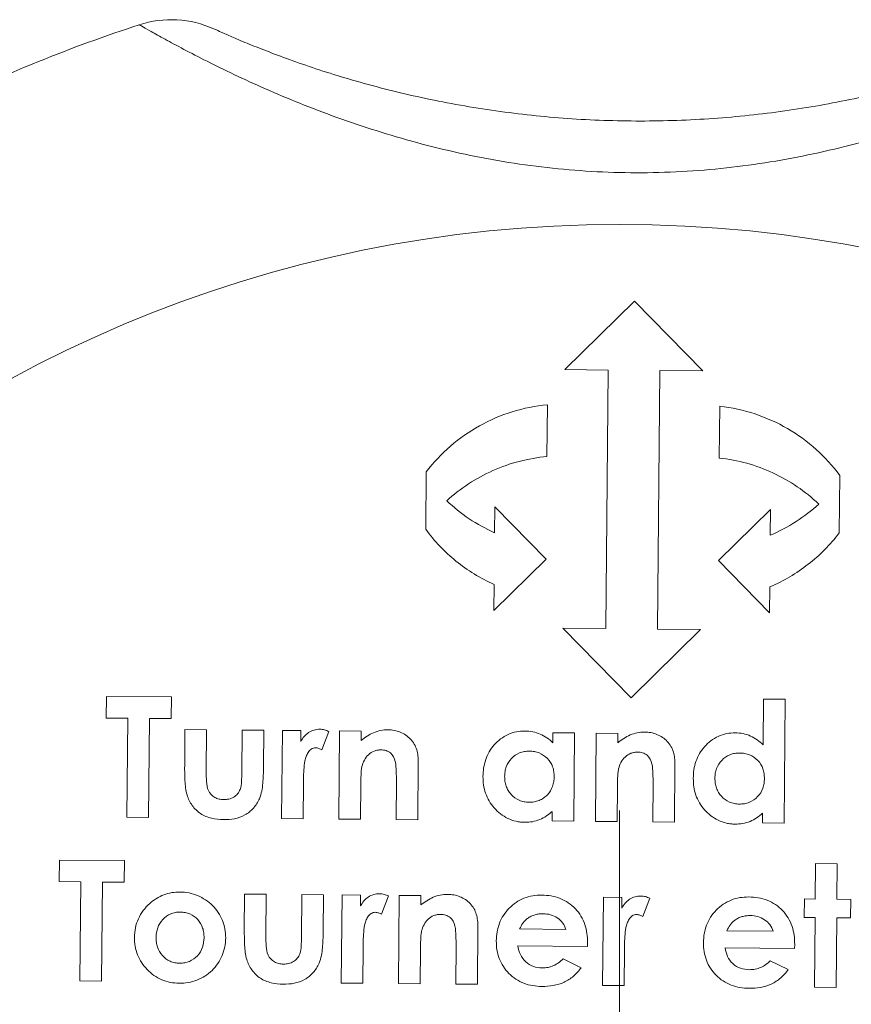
# Model space of a CAD drawing. Header units: millimetres. Extents: x 154 to 910, y 64 to 795.
# Tile 24 of 27: x 814 to 839, y 637 to 666. Entities that reach past the tile are written whole.
import ezdxf

# ---------------------------------------------------------------- set-up
doc = ezdxf.new("R2010")
doc.units = ezdxf.units.MM

# ---------------------------------------------------------------- blocks, each defined once
blk = doc.blocks.new('SW_CENTERMARKSYMBOL_10')
at = {"color": 0, "linetype": 'Continuous', "lineweight": 0}
blk.add_line((0, 5), (0, 20), dxfattribs=at)

msp = doc.modelspace()

# ---------------------------------------------------------------- linework, layer by layer
at = {"color": 7, "linetype": 'Continuous', "lineweight": 15}
for p, q in [((832.25, 657.477), (830.232, 655.494)), ((834.232, 655.459), (832.25, 657.477)), ((830.232, 655.494), (831.482, 655.483)), ((831.482, 655.483), (831.417, 647.984)), ((832.917, 647.971), (832.982, 655.47)), ((832.982, 655.47), (834.232, 655.459)), ((829.71, 652.974), (829.724, 654.474)), ((834.723, 654.43), (834.71, 652.93)), ((826.206, 652.529), (826.192, 650.862)), ((838.191, 650.757), (838.206, 652.425)), ((828.198, 651.512), (828.191, 650.762)), ((829.684, 649.999), (828.198, 651.512)), ((836.197, 651.442), (834.684, 649.955)), ((836.191, 650.692), (836.197, 651.442)), ((828.171, 648.512), (829.684, 649.999)), ((834.684, 649.955), (836.171, 648.442)), ((828.178, 649.262), (828.171, 648.512)), ((836.171, 648.442), (836.178, 649.192)), ((831.417, 647.984), (830.167, 647.995)), ((830.167, 647.995), (832.149, 645.977)), ((832.149, 645.977), (834.167, 647.96)), ((834.167, 647.96), (832.917, 647.971)), ((816.925, 646.016), (816.919, 645.387)), ((818.809, 645.999), (816.925, 646.016)), ((818.804, 645.371), (818.809, 645.999)), ((835.995, 645.939), (835.984, 644.609)), ((836.623, 645.933), (835.995, 645.939)), ((836.592, 642.344), (836.623, 645.933)), ((816.919, 645.387), (817.547, 645.382)), ((817.547, 645.382), (817.522, 642.51)), ((818.15, 642.505), (818.175, 645.376)), ((818.175, 645.376), (818.804, 645.371)), ((819.205, 645.053), (819.196, 643.997)), ((819.833, 645.048), (819.205, 645.053)), ((819.822, 643.82), (819.833, 645.048)), ((820.865, 645.039), (820.854, 643.79)), ((821.493, 645.033), (820.865, 645.039)), ((821.484, 643.959), (821.493, 645.033)), ((822.032, 645.029), (822.009, 642.471)), ((822.57, 645.024), (822.032, 645.029)), ((822.567, 644.709), (822.57, 645.024)), ((823.178, 644.468), (823.378, 644.999)), ((823.692, 645.014), (823.669, 642.457)), ((824.32, 645.009), (823.692, 645.014)), ((824.318, 644.738), (824.32, 645.009)), ((829.884, 644.96), (829.881, 644.672)), ((830.512, 644.955), (829.884, 644.96)), ((830.49, 642.397), (830.512, 644.955)), ((831.14, 644.949), (831.118, 642.392)), ((831.768, 644.944), (831.14, 644.949)), ((831.766, 644.673), (831.768, 644.944)), ((825.958, 642.437), (825.972, 644.114)), ((833.406, 642.372), (833.421, 644.049)), ((822.637, 642.466), (822.646, 643.501)), ((822.646, 643.501), (822.645, 643.626)), ((824.298, 642.451), (824.306, 643.469)), ((825.339, 643.553), (825.33, 642.442)), ((832.788, 643.488), (832.778, 642.377)), ((831.746, 642.386), (831.755, 643.404)), ((829.864, 642.682), (829.862, 642.403)), ((835.966, 642.628), (835.964, 642.349)), ((817.522, 642.51), (818.15, 642.505)), ((822.009, 642.471), (822.637, 642.466)), ((823.669, 642.457), (824.298, 642.451)), ((825.33, 642.442), (825.958, 642.437)), ((829.862, 642.403), (830.49, 642.397)), ((831.118, 642.392), (831.746, 642.386)), ((832.778, 642.377), (833.406, 642.372)), ((835.964, 642.349), (836.592, 642.344)), ((815.56, 641.271), (815.555, 640.643)), ((817.445, 641.255), (815.56, 641.271)), ((817.439, 640.626), (817.445, 641.255)), ((837.502, 641.169), (837.493, 640.137)), ((838.131, 641.164), (837.502, 641.169)), ((838.122, 640.132), (838.131, 641.164)), ((815.555, 640.643), (816.183, 640.637)), ((816.183, 640.637), (816.158, 637.766)), ((816.786, 637.76), (816.811, 640.632)), ((816.811, 640.632), (817.439, 640.626)), ((820.936, 640.282), (820.927, 639.225)), ((821.565, 640.276), (820.936, 640.282)), ((821.554, 639.049), (821.565, 640.276)), ((822.597, 640.267), (822.586, 639.019)), ((823.225, 640.262), (822.597, 640.267)), ((823.215, 639.187), (823.225, 640.262)), ((823.763, 640.257), (823.741, 637.7)), ((824.302, 640.252), (823.763, 640.257)), ((824.299, 639.938), (824.302, 640.252)), ((824.91, 639.697), (825.109, 640.227)), ((825.423, 640.243), (825.401, 637.685)), ((826.052, 640.237), (825.423, 640.243)), ((826.049, 639.967), (826.052, 640.237)), ((831.346, 640.191), (831.324, 637.633)), ((831.885, 640.186), (831.346, 640.191)), ((831.882, 639.872), (831.885, 640.186)), ((832.493, 639.631), (832.692, 640.161)), ((837.179, 640.14), (837.175, 639.602)), ((837.493, 640.137), (837.179, 640.14)), ((838.525, 640.128), (838.122, 640.132)), ((838.521, 639.59), (838.525, 640.128)), ((837.175, 639.602), (837.489, 639.599)), ((837.489, 639.599), (837.471, 637.58)), ((838.099, 637.574), (838.117, 639.593)), ((838.117, 639.593), (838.521, 639.59)), ((827.689, 637.665), (827.704, 639.342)), ((830.261, 639.258), (828.915, 639.27)), ((836.274, 639.206), (834.928, 639.217)), ((824.378, 638.73), (824.377, 638.854)), ((830.883, 638.759), (830.886, 638.878)), ((824.369, 637.694), (824.378, 638.73)), ((826.029, 637.68), (826.038, 638.698)), ((827.071, 638.781), (827.061, 637.671)), ((828.866, 638.777), (830.883, 638.759)), ((831.952, 637.628), (831.961, 638.663)), ((831.961, 638.663), (831.96, 638.788)), ((834.878, 638.724), (836.895, 638.707)), ((836.895, 638.707), (836.899, 638.825)), ((830.7, 638.148), (830.177, 638.403)), ((836.713, 638.095), (836.189, 638.35)), ((816.158, 637.766), (816.786, 637.76)), ((823.741, 637.7), (824.369, 637.694)), ((825.401, 637.685), (826.029, 637.68)), ((827.061, 637.671), (827.689, 637.665)), ((831.324, 637.633), (831.952, 637.628)), ((837.471, 637.58), (838.099, 637.574))]:
    msp.add_line(p, q, dxfattribs=at)
msp.add_circle((831.811, 622.707), 37, dxfattribs=at)
for centre, radius, start, end in [((831.811, 622.707), 45, 108.0351, 115.9649), ((818.807, 662.644), 3, 65.6351, 108.0351)]:
    msp.add_arc(centre, radius, start, end, dxfattribs=at)
for points, knots in [([(846.487, 665.247), (846.487, 665.247), (846.382, 665.188), (846.072, 665.02), (845.941, 664.95), (845.635, 664.789), (845.459, 664.697), (845.06, 664.495), (844.835, 664.383), (844.347, 664.147), (844.084, 664.023), (843.239, 663.638), (842.596, 663.363), (841.221, 662.833), (840.486, 662.575), (839.315, 662.22), (838.913, 662.108), (838.105, 661.901), (837.696, 661.806), (836.457, 661.549), (835.614, 661.416), (834.324, 661.284), (833.89, 661.252), (833.014, 661.21), (832.574, 661.202), (831.267, 661.214), (830.405, 661.271), (828.699, 661.475), (827.854, 661.622), (826.602, 661.904), (826.189, 662.008), (825.384, 662.229), (824.99, 662.348), (824.22, 662.596), (823.843, 662.725), (823.11, 662.994), (822.75, 663.133), (821.721, 663.551), (821.097, 663.832), (820.258, 664.232), (819.994, 664.362), (819.513, 664.605), (819.294, 664.719), (818.899, 664.928), (818.723, 665.024), (818.418, 665.191), (818.291, 665.262), (818.087, 665.377), (818.009, 665.422), (817.905, 665.481), (817.879, 665.496), (817.879, 665.496)], [0, 0, 0, 0, 0.0625, 0.0625, 0.09375, 0.09375, 0.125, 0.125, 0.15625, 0.15625, 0.1875, 0.1875, 0.25, 0.25, 0.3125, 0.3125, 0.34375, 0.34375, 0.375, 0.375, 0.4375, 0.4375, 0.46875, 0.46875, 0.5, 0.5, 0.5625, 0.5625, 0.625, 0.625, 0.65625, 0.65625, 0.6875, 0.6875, 0.71875, 0.71875, 0.75, 0.75, 0.8125, 0.8125, 0.84375, 0.84375, 0.875, 0.875, 0.90625, 0.90625, 0.9375, 0.9375, 0.96875, 0.96875, 1, 1, 1, 1]), ([(820.045, 665.377), (820.045, 665.377), (820.069, 665.366), (820.162, 665.324), (820.231, 665.293), (820.415, 665.212), (820.529, 665.162), (820.803, 665.045), (820.96, 664.98), (821.314, 664.836), (821.51, 664.759), (821.941, 664.594), (822.176, 664.507), (822.918, 664.245), (823.467, 664.066), (824.664, 663.718), (825.295, 663.556), (826.273, 663.34), (826.605, 663.272), (827.28, 663.147), (827.623, 663.089), (828.656, 662.934), (829.349, 662.854), (830.745, 662.743), (831.447, 662.712), (832.86, 662.7), (833.573, 662.719), (834.976, 662.805), (835.669, 662.873), (837.037, 663.054), (837.712, 663.167), (839.036, 663.435), (839.668, 663.587), (840.56, 663.828), (840.848, 663.911), (841.404, 664.08), (841.672, 664.165), (842.171, 664.332), (842.405, 664.414), (842.839, 664.571), (843.04, 664.646), (843.398, 664.784), (843.556, 664.847), (843.83, 664.958), (843.946, 665.007), (844.226, 665.124), (844.319, 665.165), (844.319, 665.165)], [0, 0, 0, 0, 0.03125, 0.03125, 0.0625, 0.0625, 0.09375, 0.09375, 0.125, 0.125, 0.15625, 0.15625, 0.1875, 0.1875, 0.25, 0.25, 0.3125, 0.3125, 0.34375, 0.34375, 0.375, 0.375, 0.4375, 0.4375, 0.5, 0.5, 0.5625, 0.5625, 0.625, 0.625, 0.6875, 0.6875, 0.75, 0.75, 0.78125, 0.78125, 0.8125, 0.8125, 0.84375, 0.84375, 0.875, 0.875, 0.90625, 0.90625, 0.9375, 0.9375, 1, 1, 1, 1]), ([(829.724, 654.474), (829.374, 654.442), (829.034, 654.374), (828.374, 654.17), (828.05, 654.031), (827.449, 653.697), (827.169, 653.501), (826.649, 653.051), (826.414, 652.801), (826.206, 652.529)], [0, 0, 0, 0, 0.25, 0.25, 0.5, 0.5, 0.75, 0.75, 1, 1, 1, 1]), ([(838.206, 652.425), (838.003, 652.7), (837.775, 652.951), (837.269, 653.406), (836.987, 653.612), (836.391, 653.957), (836.077, 654.099), (835.417, 654.317), (835.072, 654.392), (834.723, 654.43)], [0, 0, 0, 0, 0.25, 0.25, 0.5, 0.5, 0.75, 0.75, 1, 1, 1, 1]), ([(826.799, 651.69), (827.198, 652.053), (827.645, 652.346), (828.641, 652.787), (829.165, 652.924), (829.71, 652.974)], [0, 0, 0, 0, 0.5, 0.5, 1, 1, 1, 1]), ([(834.71, 652.93), (835.255, 652.871), (835.774, 652.725), (836.764, 652.267), (837.206, 651.966), (837.598, 651.596)], [0, 0, 0, 0, 0.5, 0.5, 1, 1, 1, 1]), ([(826.192, 650.862), (826.445, 650.519), (826.737, 650.212), (827.236, 649.807), (827.414, 649.681), (827.785, 649.454), (827.977, 649.352), (828.178, 649.262)], [0, 0, 0, 0, 0.5, 0.5, 0.75, 0.75, 1, 1, 1, 1]), ([(836.178, 649.192), (836.582, 649.365), (836.952, 649.584), (837.459, 649.979), (837.621, 650.123), (837.922, 650.427), (838.062, 650.588), (838.191, 650.757)], [0, 0, 0, 0, 0.5, 0.5, 0.75, 0.75, 1, 1, 1, 1]), ([(823.122, 645.064), (823.064, 645.063), (823.006, 645.057), (822.895, 645.024), (822.841, 645), (822.744, 644.937), (822.7, 644.898), (822.625, 644.81), (822.595, 644.76), (822.567, 644.709)], [0, 0, 0, 0, 0.25, 0.25, 0.5, 0.5, 0.75, 0.75, 1, 1, 1, 1]), ([(823.378, 644.999), (823.337, 645.017), (823.297, 645.034), (823.211, 645.057), (823.167, 645.062), (823.122, 645.064)], [0, 0, 0, 0, 0.5, 0.5, 1, 1, 1, 1]), ([(825.094, 645.047), (825.023, 645.046), (824.952, 645.041), (824.812, 645.011), (824.744, 644.991), (824.549, 644.907), (824.431, 644.824), (824.318, 644.738)], [0, 0, 0, 0, 0.25, 0.25, 0.5, 0.5, 1, 1, 1, 1]), ([(825.75, 644.777), (825.706, 644.819), (825.662, 644.859), (825.561, 644.927), (825.507, 644.955), (825.396, 645.001), (825.337, 645.018), (825.217, 645.041), (825.156, 645.045), (825.094, 645.047)], [0, 0, 0, 0, 0.25, 0.25, 0.5, 0.5, 0.75, 0.75, 1, 1, 1, 1]), ([(829.073, 645.012), (828.988, 645.011), (828.904, 645.006), (828.738, 644.972), (828.656, 644.946), (828.426, 644.841), (828.291, 644.735), (828.124, 644.548), (828.074, 644.479), (827.991, 644.335), (827.958, 644.26), (827.905, 644.103), (827.885, 644.022), (827.86, 643.859), (827.856, 643.777), (827.853, 643.694)], [0, 0, 0, 0, 0.125, 0.125, 0.25, 0.25, 0.5, 0.5, 0.625, 0.625, 0.75, 0.75, 0.875, 0.875, 1, 1, 1, 1]), ([(829.881, 644.672), (829.827, 644.723), (829.771, 644.772), (829.647, 644.857), (829.582, 644.893), (829.445, 644.951), (829.372, 644.974), (829.224, 645.004), (829.149, 645.01), (829.073, 645.012)], [0, 0, 0, 0, 0.25, 0.25, 0.5, 0.5, 0.75, 0.75, 1, 1, 1, 1]), ([(832.543, 644.982), (832.471, 644.981), (832.4, 644.975), (832.259, 644.946), (832.191, 644.925), (831.997, 644.841), (831.879, 644.759), (831.766, 644.673)], [0, 0, 0, 0, 0.25, 0.25, 0.5, 0.5, 1, 1, 1, 1]), ([(833.199, 644.712), (833.155, 644.754), (833.11, 644.794), (833.009, 644.862), (832.955, 644.89), (832.843, 644.936), (832.784, 644.954), (832.665, 644.976), (832.604, 644.98), (832.543, 644.982)], [0, 0, 0, 0, 0.25, 0.25, 0.5, 0.5, 0.75, 0.75, 1, 1, 1, 1]), ([(835.175, 644.959), (835.09, 644.957), (835.005, 644.953), (834.84, 644.919), (834.758, 644.892), (834.528, 644.787), (834.394, 644.681), (834.171, 644.433), (834.087, 644.286), (834.007, 644.052), (833.987, 643.97), (833.962, 643.807), (833.958, 643.724), (833.956, 643.641)], [0, 0, 0, 0, 0.125, 0.125, 0.25, 0.25, 0.5, 0.5, 0.75, 0.75, 0.875, 0.875, 1, 1, 1, 1]), ([(835.984, 644.609), (835.929, 644.661), (835.874, 644.712), (835.75, 644.799), (835.685, 644.837), (835.548, 644.897), (835.474, 644.92), (835.327, 644.951), (835.251, 644.956), (835.175, 644.959)], [0, 0, 0, 0, 0.25, 0.25, 0.5, 0.5, 0.75, 0.75, 1, 1, 1, 1]), ([(825.972, 644.114), (825.972, 644.174), (825.971, 644.234), (825.957, 644.353), (825.945, 644.412), (825.912, 644.526), (825.889, 644.581), (825.829, 644.686), (825.791, 644.733), (825.75, 644.777)], [0, 0, 0, 0, 0.25, 0.25, 0.5, 0.5, 0.75, 0.75, 1, 1, 1, 1]), ([(833.421, 644.049), (833.42, 644.108), (833.419, 644.168), (833.405, 644.287), (833.393, 644.346), (833.361, 644.46), (833.338, 644.515), (833.278, 644.62), (833.24, 644.668), (833.199, 644.712)], [0, 0, 0, 0, 0.25, 0.25, 0.5, 0.5, 0.75, 0.75, 1, 1, 1, 1]), ([(822.645, 643.626), (822.648, 643.8), (822.654, 643.975), (822.695, 644.19), (822.705, 644.232), (822.735, 644.315), (822.755, 644.354), (822.805, 644.428), (822.834, 644.463), (822.89, 644.5), (822.91, 644.51), (822.953, 644.524), (822.975, 644.526), (822.998, 644.527)], [0, 0, 0, 0, 0.5, 0.5, 0.625, 0.625, 0.75, 0.75, 0.875, 0.875, 0.9375, 0.9375, 1, 1, 1, 1]), ([(822.998, 644.527), (823.013, 644.525), (823.029, 644.524), (823.045, 644.521), (823.061, 644.518), (823.076, 644.513), (823.091, 644.508), (823.106, 644.502), (823.12, 644.496), (823.135, 644.489), (823.149, 644.482), (823.164, 644.475), (823.178, 644.468)], [0, 0, 0, 0, 0.0000481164, 0.0000481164, 0.0000481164, 0.0000963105, 0.0000963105, 0.0000963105, 0.000144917, 0.000144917, 0.000144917, 0.0001936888, 0.0001936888, 0.0001936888, 0.0001936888]), ([(824.34, 643.983), (824.359, 644.046), (824.379, 644.108), (824.441, 644.224), (824.48, 644.279), (824.577, 644.37), (824.634, 644.407), (824.728, 644.443), (824.761, 644.452), (824.827, 644.462), (824.86, 644.464), (824.894, 644.465)], [0, 0, 0, 0, 0.25, 0.25, 0.5, 0.5, 0.75, 0.75, 0.875, 0.875, 1, 1, 1, 1]), ([(824.894, 644.465), (824.943, 644.463), (824.992, 644.458), (825.085, 644.429), (825.129, 644.406), (825.242, 644.313), (825.288, 644.223), (825.328, 644.034), (825.333, 643.938), (825.339, 643.745), (825.34, 643.649), (825.339, 643.553)], [0, 0, 0, 0, 0.125, 0.125, 0.25, 0.25, 0.5, 0.5, 0.75, 0.75, 1, 1, 1, 1]), ([(828.482, 643.698), (828.484, 643.745), (828.486, 643.792), (828.501, 643.884), (828.512, 643.929), (828.56, 644.062), (828.611, 644.145), (828.745, 644.283), (828.825, 644.34), (828.959, 644.395), (829.006, 644.408), (829.102, 644.424), (829.151, 644.427), (829.2, 644.428)], [0, 0, 0, 0, 0.125, 0.125, 0.25, 0.25, 0.5, 0.5, 0.75, 0.75, 0.875, 0.875, 1, 1, 1, 1]), ([(829.2, 644.428), (829.249, 644.426), (829.298, 644.423), (829.393, 644.406), (829.439, 644.393), (829.576, 644.339), (829.656, 644.283), (829.791, 644.144), (829.843, 644.061), (829.89, 643.925), (829.901, 643.879), (829.915, 643.784), (829.917, 643.736), (829.918, 643.688)], [0, 0, 0, 0, 0.125, 0.125, 0.25, 0.25, 0.5, 0.5, 0.75, 0.75, 0.875, 0.875, 1, 1, 1, 1]), ([(831.789, 643.918), (831.807, 643.981), (831.827, 644.044), (831.889, 644.159), (831.929, 644.213), (832.025, 644.304), (832.082, 644.342), (832.175, 644.378), (832.208, 644.387), (832.275, 644.397), (832.308, 644.399), (832.342, 644.4)], [0, 0, 0, 0, 0.25, 0.25, 0.5, 0.5, 0.75, 0.75, 0.875, 0.875, 1, 1, 1, 1]), ([(832.342, 644.4), (832.391, 644.398), (832.44, 644.394), (832.533, 644.364), (832.578, 644.34), (832.691, 644.247), (832.737, 644.156), (832.777, 643.967), (832.781, 643.871), (832.788, 643.679), (832.788, 643.584), (832.788, 643.488)], [0, 0, 0, 0, 0.125, 0.125, 0.25, 0.25, 0.5, 0.5, 0.75, 0.75, 1, 1, 1, 1]), ([(834.584, 643.645), (834.586, 643.692), (834.588, 643.739), (834.603, 643.831), (834.615, 643.877), (834.662, 644.01), (834.714, 644.092), (834.847, 644.23), (834.927, 644.287), (835.061, 644.341), (835.107, 644.355), (835.203, 644.371), (835.253, 644.373), (835.302, 644.374)], [0, 0, 0, 0, 0.125, 0.125, 0.25, 0.25, 0.5, 0.5, 0.75, 0.75, 0.875, 0.875, 1, 1, 1, 1]), ([(835.302, 644.374), (835.351, 644.372), (835.4, 644.37), (835.495, 644.353), (835.543, 644.34), (835.679, 644.285), (835.76, 644.228), (835.894, 644.09), (835.946, 644.006), (835.993, 643.871), (836.004, 643.824), (836.017, 643.73), (836.019, 643.682), (836.02, 643.635)], [0, 0, 0, 0, 0.125, 0.125, 0.25, 0.25, 0.5, 0.5, 0.75, 0.75, 0.875, 0.875, 1, 1, 1, 1]), ([(819.196, 643.997), (819.195, 643.856), (819.196, 643.714), (819.211, 643.433), (819.225, 643.292), (819.265, 643.157)], [0, 0, 0, 0, 0.5, 0.5, 1, 1, 1, 1]), ([(820.331, 643.024), (820.285, 643.026), (820.239, 643.029), (820.15, 643.05), (820.106, 643.065), (819.988, 643.132), (819.925, 643.203), (819.849, 643.366), (819.837, 643.458), (819.823, 643.639), (819.822, 643.729), (819.822, 643.82)], [0, 0, 0, 0, 0.125, 0.125, 0.25, 0.25, 0.5, 0.5, 0.75, 0.75, 1, 1, 1, 1]), ([(820.854, 643.79), (820.853, 643.711), (820.851, 643.633), (820.841, 643.475), (820.834, 643.395), (820.806, 643.32)], [0, 0, 0, 0, 0.5, 0.5, 1, 1, 1, 1]), ([(821.368, 643.049), (821.426, 643.194), (821.449, 643.347), (821.476, 643.653), (821.482, 643.806), (821.484, 643.959)], [0, 0, 0, 0, 0.5, 0.5, 1, 1, 1, 1]), ([(824.306, 643.469), (824.308, 643.555), (824.309, 643.641), (824.317, 643.813), (824.321, 643.899), (824.34, 643.983)], [0, 0, 0, 0, 0.5, 0.5, 1, 1, 1, 1]), ([(831.755, 643.404), (831.756, 643.49), (831.757, 643.576), (831.761, 643.661), (831.764, 643.704), (831.765, 643.747), (831.77, 643.79), (831.774, 643.833), (831.779, 643.876), (831.789, 643.918)], [0, 0, 0, 0, 0.0002644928, 0.0002644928, 0.0002644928, 0.0003970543, 0.0003970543, 0.0003970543, 0.0005303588, 0.0005303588, 0.0005303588, 0.0005303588]), ([(827.853, 643.694), (827.855, 643.611), (827.858, 643.529), (827.882, 643.367), (827.901, 643.287), (827.984, 643.051), (828.068, 642.907), (828.235, 642.719), (828.296, 642.662), (828.427, 642.559), (828.5, 642.514), (828.652, 642.44), (828.731, 642.413), (828.856, 642.384), (828.898, 642.376), (828.983, 642.367), (829.026, 642.366), (829.069, 642.365)], [0, 0, 0, 0, 0.125, 0.125, 0.25, 0.25, 0.5, 0.5, 0.625, 0.625, 0.75, 0.75, 0.875, 0.875, 0.9375, 0.9375, 1, 1, 1, 1]), ([(829.19, 642.947), (829.141, 642.949), (829.092, 642.952), (828.997, 642.971), (828.95, 642.985), (828.817, 643.044), (828.737, 643.102), (828.64, 643.208), (828.611, 643.245), (828.561, 643.328), (828.542, 643.372), (828.51, 643.461), (828.498, 643.508), (828.484, 643.603), (828.483, 643.65), (828.482, 643.698)], [0, 0, 0, 0, 0.125, 0.125, 0.25, 0.25, 0.5, 0.5, 0.625, 0.625, 0.75, 0.75, 0.875, 0.875, 1, 1, 1, 1]), ([(829.918, 643.688), (829.916, 643.64), (829.914, 643.592), (829.899, 643.499), (829.888, 643.453), (829.84, 643.317), (829.789, 643.233), (829.687, 643.127), (829.65, 643.095), (829.57, 643.04), (829.526, 643.017), (829.434, 642.98), (829.387, 642.966), (829.289, 642.95), (829.239, 642.948), (829.19, 642.947)], [0, 0, 0, 0, 0.125, 0.125, 0.25, 0.25, 0.5, 0.5, 0.625, 0.625, 0.75, 0.75, 0.875, 0.875, 1, 1, 1, 1]), ([(833.956, 643.641), (833.957, 643.558), (833.96, 643.476), (833.984, 643.314), (834.003, 643.235), (834.086, 642.999), (834.171, 642.854), (834.338, 642.666), (834.399, 642.608), (834.531, 642.505), (834.604, 642.459), (834.756, 642.386), (834.835, 642.359), (834.959, 642.331), (835.001, 642.323), (835.086, 642.314), (835.129, 642.313), (835.171, 642.311)], [0, 0, 0, 0, 0.125, 0.125, 0.25, 0.25, 0.5, 0.5, 0.625, 0.625, 0.75, 0.75, 0.875, 0.875, 0.9375, 0.9375, 1, 1, 1, 1]), ([(835.292, 642.894), (835.243, 642.895), (835.195, 642.899), (835.1, 642.917), (835.053, 642.932), (834.919, 642.99), (834.84, 643.048), (834.742, 643.155), (834.713, 643.192), (834.663, 643.275), (834.644, 643.319), (834.612, 643.409), (834.6, 643.455), (834.587, 643.55), (834.585, 643.597), (834.584, 643.645)], [0, 0, 0, 0, 0.125, 0.125, 0.25, 0.25, 0.5, 0.5, 0.625, 0.625, 0.75, 0.75, 0.875, 0.875, 1, 1, 1, 1]), ([(836.02, 643.635), (836.018, 643.587), (836.016, 643.539), (836.001, 643.445), (835.99, 643.399), (835.942, 643.263), (835.891, 643.179), (835.755, 643.038), (835.674, 642.982), (835.537, 642.927), (835.49, 642.913), (835.392, 642.897), (835.342, 642.895), (835.292, 642.894)], [0, 0, 0, 0, 0.125, 0.125, 0.25, 0.25, 0.5, 0.5, 0.75, 0.75, 0.875, 0.875, 1, 1, 1, 1]), ([(819.265, 643.157), (819.283, 643.103), (819.302, 643.049), (819.352, 642.948), (819.381, 642.899), (819.48, 642.76), (819.563, 642.679), (819.755, 642.552), (819.864, 642.509), (820.09, 642.452), (820.207, 642.443), (820.324, 642.441)], [0, 0, 0, 0, 0.125, 0.125, 0.25, 0.25, 0.5, 0.5, 0.75, 0.75, 1, 1, 1, 1]), ([(820.806, 643.32), (820.786, 643.275), (820.764, 643.231), (820.701, 643.154), (820.664, 643.12), (820.577, 643.068), (820.53, 643.05), (820.431, 643.028), (820.381, 643.025), (820.331, 643.024)], [0, 0, 0, 0, 0.25, 0.25, 0.5, 0.5, 0.75, 0.75, 1, 1, 1, 1]), ([(820.324, 642.441), (820.431, 642.442), (820.538, 642.448), (820.747, 642.489), (820.851, 642.525), (821.039, 642.629), (821.124, 642.699), (821.267, 642.858), (821.321, 642.953), (821.368, 643.049)], [0, 0, 0, 0, 0.25, 0.25, 0.5, 0.5, 0.75, 0.75, 1, 1, 1, 1]), ([(829.069, 642.365), (829.142, 642.366), (829.216, 642.369), (829.361, 642.396), (829.431, 642.416), (829.566, 642.471), (829.631, 642.507), (829.752, 642.588), (829.809, 642.634), (829.864, 642.682)], [0, 0, 0, 0, 0.25, 0.25, 0.5, 0.5, 0.75, 0.75, 1, 1, 1, 1]), ([(835.171, 642.311), (835.245, 642.313), (835.319, 642.316), (835.464, 642.343), (835.535, 642.363), (835.669, 642.418), (835.734, 642.454), (835.855, 642.535), (835.911, 642.581), (835.966, 642.628)], [0, 0, 0, 0, 0.25, 0.25, 0.5, 0.5, 0.75, 0.75, 1, 1, 1, 1]), ([(819.059, 640.343), (818.979, 640.342), (818.9, 640.338), (818.741, 640.31), (818.664, 640.289), (818.516, 640.232), (818.444, 640.195), (818.307, 640.11), (818.243, 640.06), (818.182, 640.008)], [0, 0, 0, 0, 0.25, 0.25, 0.5, 0.5, 0.75, 0.75, 1, 1, 1, 1]), ([(820.387, 639.01), (820.386, 639.098), (820.38, 639.185), (820.348, 639.355), (820.323, 639.439), (820.256, 639.6), (820.216, 639.676), (820.121, 639.821), (820.065, 639.89), (819.943, 640.012), (819.875, 640.066), (819.73, 640.162), (819.652, 640.204), (819.492, 640.271), (819.409, 640.298), (819.236, 640.333), (819.148, 640.341), (819.059, 640.343)], [0, 0, 0, 0, 0.125, 0.125, 0.25, 0.25, 0.375, 0.375, 0.5, 0.5, 0.625, 0.625, 0.75, 0.75, 0.875, 0.875, 1, 1, 1, 1]), ([(824.854, 640.293), (824.796, 640.291), (824.738, 640.286), (824.626, 640.253), (824.573, 640.229), (824.476, 640.166), (824.431, 640.127), (824.357, 640.039), (824.327, 639.988), (824.299, 639.938)], [0, 0, 0, 0, 0.25, 0.25, 0.5, 0.5, 0.75, 0.75, 1, 1, 1, 1]), ([(825.109, 640.227), (825.069, 640.245), (825.028, 640.263), (824.943, 640.286), (824.898, 640.29), (824.854, 640.293)], [0, 0, 0, 0, 0.5, 0.5, 1, 1, 1, 1]), ([(818.182, 640.008), (818.114, 639.944), (818.048, 639.878), (817.936, 639.728), (817.889, 639.649), (817.814, 639.481), (817.786, 639.391), (817.749, 639.212), (817.743, 639.12), (817.739, 639.029)], [0, 0, 0, 0, 0.25, 0.25, 0.5, 0.5, 0.75, 0.75, 1, 1, 1, 1]), ([(826.826, 640.275), (826.755, 640.274), (826.684, 640.269), (826.543, 640.24), (826.476, 640.219), (826.281, 640.135), (826.162, 640.053), (826.049, 639.967)], [0, 0, 0, 0, 0.25, 0.25, 0.5, 0.5, 1, 1, 1, 1]), ([(827.482, 640.006), (827.438, 640.047), (827.393, 640.088), (827.292, 640.156), (827.238, 640.184), (827.127, 640.23), (827.068, 640.247), (826.948, 640.27), (826.887, 640.273), (826.826, 640.275)], [0, 0, 0, 0, 0.25, 0.25, 0.5, 0.5, 0.75, 0.75, 1, 1, 1, 1]), ([(827.704, 639.342), (827.703, 639.402), (827.702, 639.462), (827.688, 639.581), (827.676, 639.64), (827.643, 639.754), (827.621, 639.809), (827.561, 639.914), (827.523, 639.962), (827.482, 640.006)], [0, 0, 0, 0, 0.25, 0.25, 0.5, 0.5, 0.75, 0.75, 1, 1, 1, 1]), ([(829.556, 640.251), (829.468, 640.251), (829.381, 640.246), (829.209, 640.217), (829.123, 640.193), (828.96, 640.128), (828.883, 640.088), (828.739, 639.99), (828.671, 639.933), (828.488, 639.745), (828.391, 639.596), (828.3, 639.354), (828.277, 639.27), (828.246, 639.099), (828.242, 639.012), (828.239, 638.925)], [0, 0, 0, 0, 0.125, 0.125, 0.25, 0.25, 0.375, 0.375, 0.5, 0.5, 0.75, 0.75, 0.875, 0.875, 1, 1, 1, 1]), ([(830.886, 638.878), (830.885, 638.967), (830.882, 639.056), (830.857, 639.23), (830.837, 639.316), (830.752, 639.569), (830.658, 639.726), (830.471, 639.921), (830.403, 639.979), (830.255, 640.08), (830.173, 640.123), (830.005, 640.189), (829.918, 640.212), (829.738, 640.244), (829.647, 640.249), (829.556, 640.251)], [0, 0, 0, 0, 0.125, 0.125, 0.25, 0.25, 0.5, 0.5, 0.625, 0.625, 0.75, 0.75, 0.875, 0.875, 1, 1, 1, 1]), ([(832.437, 640.226), (832.378, 640.225), (832.32, 640.219), (832.209, 640.187), (832.155, 640.162), (832.058, 640.099), (832.014, 640.06), (831.939, 639.972), (831.91, 639.922), (831.882, 639.872)], [0, 0, 0, 0, 0.25, 0.25, 0.5, 0.5, 0.75, 0.75, 1, 1, 1, 1]), ([(832.692, 640.161), (832.652, 640.179), (832.611, 640.197), (832.525, 640.22), (832.481, 640.224), (832.437, 640.226)], [0, 0, 0, 0, 0.5, 0.5, 1, 1, 1, 1]), ([(835.569, 640.199), (835.48, 640.198), (835.393, 640.194), (835.221, 640.164), (835.135, 640.141), (834.972, 640.075), (834.895, 640.035), (834.751, 639.938), (834.684, 639.88), (834.501, 639.693), (834.404, 639.544), (834.312, 639.302), (834.289, 639.219), (834.259, 639.047), (834.254, 638.96), (834.251, 638.873)], [0, 0, 0, 0, 0.125, 0.125, 0.25, 0.25, 0.375, 0.375, 0.5, 0.5, 0.75, 0.75, 0.875, 0.875, 1, 1, 1, 1]), ([(836.899, 638.825), (836.898, 638.914), (836.895, 639.003), (836.87, 639.177), (836.85, 639.262), (836.765, 639.516), (836.671, 639.673), (836.484, 639.869), (836.416, 639.927), (836.267, 640.028), (836.185, 640.071), (836.017, 640.137), (835.929, 640.16), (835.75, 640.192), (835.659, 640.196), (835.569, 640.199)], [0, 0, 0, 0, 0.125, 0.125, 0.25, 0.25, 0.5, 0.5, 0.625, 0.625, 0.75, 0.75, 0.875, 0.875, 1, 1, 1, 1]), ([(818.368, 639.029), (818.37, 639.123), (818.382, 639.215), (818.444, 639.392), (818.493, 639.475), (818.624, 639.614), (818.702, 639.671), (818.834, 639.726), (818.879, 639.74), (818.972, 639.757), (819.021, 639.759), (819.068, 639.76)], [0, 0, 0, 0, 0.25, 0.25, 0.5, 0.5, 0.75, 0.75, 0.875, 0.875, 1, 1, 1, 1]), ([(819.068, 639.76), (819.116, 639.758), (819.164, 639.755), (819.257, 639.738), (819.302, 639.724), (819.434, 639.669), (819.512, 639.612), (819.639, 639.472), (819.687, 639.388), (819.733, 639.254), (819.743, 639.208), (819.757, 639.113), (819.758, 639.065), (819.759, 639.017)], [0, 0, 0, 0, 0.125, 0.125, 0.25, 0.25, 0.5, 0.5, 0.75, 0.75, 0.875, 0.875, 1, 1, 1, 1]), ([(824.377, 638.854), (824.379, 639.029), (824.385, 639.205), (824.426, 639.42), (824.438, 639.462), (824.467, 639.545), (824.488, 639.584), (824.537, 639.658), (824.566, 639.692), (824.622, 639.729), (824.642, 639.739), (824.685, 639.753), (824.707, 639.754), (824.729, 639.755)], [0, 0, 0, 0, 0.5, 0.5, 0.625, 0.625, 0.75, 0.75, 0.875, 0.875, 0.9375, 0.9375, 1, 1, 1, 1]), ([(824.729, 639.755), (824.745, 639.754), (824.761, 639.753), (824.777, 639.749), (824.792, 639.746), (824.808, 639.741), (824.823, 639.736), (824.852, 639.725), (824.881, 639.711), (824.91, 639.697)], [0, 0, 0, 0, 0.0000481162, 0.0000481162, 0.0000481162, 0.0000963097, 0.0000963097, 0.0000963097, 0.0001927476, 0.0001927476, 0.0001927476, 0.0001927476]), ([(829.146, 639.576), (829.18, 639.598), (829.214, 639.62), (829.287, 639.656), (829.324, 639.67), (829.401, 639.692), (829.441, 639.701), (829.521, 639.711), (829.562, 639.712), (829.602, 639.713)], [0, 0, 0, 0, 0.25, 0.25, 0.5, 0.5, 0.75, 0.75, 1, 1, 1, 1]), ([(829.602, 639.713), (829.674, 639.709), (829.746, 639.703), (829.884, 639.663), (829.95, 639.633), (830.067, 639.553), (830.122, 639.505), (830.208, 639.392), (830.237, 639.325), (830.261, 639.258)], [0, 0, 0, 0, 0.25, 0.25, 0.5, 0.5, 0.75, 0.75, 1, 1, 1, 1]), ([(826.072, 639.212), (826.09, 639.275), (826.111, 639.338), (826.173, 639.453), (826.213, 639.508), (826.31, 639.599), (826.366, 639.636), (826.46, 639.672), (826.492, 639.681), (826.558, 639.691), (826.592, 639.692), (826.625, 639.694)], [0, 0, 0, 0, 0.25, 0.25, 0.5, 0.5, 0.75, 0.75, 0.875, 0.875, 1, 1, 1, 1]), ([(826.625, 639.694), (826.674, 639.692), (826.723, 639.687), (826.815, 639.658), (826.859, 639.635), (826.972, 639.543), (827.02, 639.453), (827.06, 639.263), (827.064, 639.167), (827.071, 638.974), (827.071, 638.878), (827.071, 638.781)], [0, 0, 0, 0, 0.125, 0.125, 0.25, 0.25, 0.5, 0.5, 0.75, 0.75, 1, 1, 1, 1]), ([(828.915, 639.27), (828.944, 639.327), (828.974, 639.384), (829.03, 639.463), (829.05, 639.489), (829.095, 639.536), (829.12, 639.556), (829.146, 639.576)], [0, 0, 0, 0, 0.5, 0.5, 0.75, 0.75, 1, 1, 1, 1]), ([(831.96, 638.788), (831.962, 638.963), (831.968, 639.14), (832.01, 639.354), (832.021, 639.396), (832.05, 639.479), (832.071, 639.518), (832.12, 639.591), (832.148, 639.625), (832.205, 639.662), (832.224, 639.672), (832.267, 639.686), (832.29, 639.688), (832.312, 639.689)], [0, 0, 0, 0, 0.5, 0.5, 0.625, 0.625, 0.75, 0.75, 0.875, 0.875, 0.9375, 0.9375, 1, 1, 1, 1]), ([(832.312, 639.689), (832.328, 639.688), (832.344, 639.687), (832.36, 639.683), (832.376, 639.68), (832.391, 639.675), (832.406, 639.67), (832.436, 639.659), (832.464, 639.645), (832.493, 639.631)], [0, 0, 0, 0, 0.0000481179, 0.0000481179, 0.0000481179, 0.0000963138, 0.0000963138, 0.0000963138, 0.000191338, 0.000191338, 0.000191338, 0.000191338]), ([(834.928, 639.217), (834.957, 639.275), (834.987, 639.332), (835.043, 639.411), (835.063, 639.437), (835.107, 639.484), (835.133, 639.504), (835.158, 639.524)], [0, 0, 0, 0, 0.5, 0.5, 0.75, 0.75, 1, 1, 1, 1]), ([(835.158, 639.524), (835.192, 639.546), (835.226, 639.568), (835.299, 639.604), (835.337, 639.617), (835.414, 639.64), (835.453, 639.649), (835.534, 639.658), (835.574, 639.659), (835.615, 639.66)], [0, 0, 0, 0, 0.25, 0.25, 0.5, 0.5, 0.75, 0.75, 1, 1, 1, 1]), ([(835.615, 639.66), (835.687, 639.657), (835.758, 639.651), (835.896, 639.611), (835.962, 639.58), (836.079, 639.501), (836.134, 639.452), (836.221, 639.34), (836.249, 639.273), (836.274, 639.206)], [0, 0, 0, 0, 0.25, 0.25, 0.5, 0.5, 0.75, 0.75, 1, 1, 1, 1]), ([(820.927, 639.225), (820.927, 639.084), (820.927, 638.943), (820.943, 638.661), (820.957, 638.52), (820.996, 638.385)], [0, 0, 0, 0, 0.5, 0.5, 1, 1, 1, 1]), ([(823.099, 638.278), (823.157, 638.422), (823.181, 638.575), (823.208, 638.881), (823.214, 639.034), (823.215, 639.187)], [0, 0, 0, 0, 0.5, 0.5, 1, 1, 1, 1]), ([(826.038, 638.698), (826.039, 638.783), (826.04, 638.869), (826.045, 638.955), (826.047, 638.998), (826.049, 639.041), (826.053, 639.084), (826.057, 639.127), (826.062, 639.17), (826.072, 639.212)], [0, 0, 0, 0, 0.00026142, 0.00026142, 0.00026142, 0.0003924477, 0.0003924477, 0.0003924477, 0.0005242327, 0.0005242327, 0.0005242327, 0.0005242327]), ([(817.739, 639.029), (817.741, 638.942), (817.745, 638.855), (817.774, 638.686), (817.798, 638.602), (817.894, 638.36), (817.99, 638.217), (818.17, 638.031), (818.235, 637.975), (818.376, 637.876), (818.452, 637.832), (818.61, 637.765), (818.692, 637.739), (818.862, 637.705), (818.951, 637.699), (819.039, 637.696)], [0, 0, 0, 0, 0.125, 0.125, 0.25, 0.25, 0.5, 0.5, 0.625, 0.625, 0.75, 0.75, 0.875, 0.875, 1, 1, 1, 1]), ([(819.053, 638.279), (819.005, 638.281), (818.957, 638.284), (818.865, 638.302), (818.819, 638.315), (818.687, 638.372), (818.611, 638.429), (818.485, 638.572), (818.437, 638.656), (818.393, 638.791), (818.383, 638.838), (818.369, 638.932), (818.368, 638.981), (818.368, 639.029)], [0, 0, 0, 0, 0.125, 0.125, 0.25, 0.25, 0.5, 0.5, 0.75, 0.75, 0.875, 0.875, 1, 1, 1, 1]), ([(819.039, 637.696), (819.126, 637.696), (819.213, 637.702), (819.384, 637.731), (819.469, 637.754), (819.633, 637.819), (819.711, 637.858), (819.858, 637.953), (819.928, 638.008), (820.115, 638.193), (820.214, 638.341), (820.316, 638.581), (820.342, 638.665), (820.377, 638.836), (820.384, 638.923), (820.387, 639.01)], [0, 0, 0, 0, 0.125, 0.125, 0.25, 0.25, 0.375, 0.375, 0.5, 0.5, 0.75, 0.75, 0.875, 0.875, 1, 1, 1, 1]), ([(819.759, 639.017), (819.756, 638.922), (819.745, 638.829), (819.682, 638.65), (819.632, 638.567), (819.501, 638.425), (819.422, 638.367), (819.289, 638.312), (819.243, 638.299), (819.149, 638.282), (819.101, 638.28), (819.053, 638.279)], [0, 0, 0, 0, 0.25, 0.25, 0.5, 0.5, 0.75, 0.75, 0.875, 0.875, 1, 1, 1, 1]), ([(822.063, 638.253), (822.017, 638.254), (821.971, 638.258), (821.883, 638.278), (821.839, 638.293), (821.721, 638.36), (821.657, 638.431), (821.58, 638.594), (821.569, 638.686), (821.555, 638.867), (821.553, 638.958), (821.554, 639.049)], [0, 0, 0, 0, 0.125, 0.125, 0.25, 0.25, 0.5, 0.5, 0.75, 0.75, 1, 1, 1, 1]), ([(822.586, 639.019), (822.585, 638.94), (822.582, 638.861), (822.572, 638.703), (822.566, 638.624), (822.538, 638.549)], [0, 0, 0, 0, 0.5, 0.5, 1, 1, 1, 1]), ([(828.239, 638.925), (828.24, 638.838), (828.244, 638.751), (828.272, 638.581), (828.294, 638.497), (828.388, 638.252), (828.484, 638.106), (828.668, 637.919), (828.736, 637.864), (828.882, 637.768), (828.961, 637.726), (829.125, 637.664), (829.21, 637.642), (829.384, 637.611), (829.473, 637.606), (829.562, 637.604)], [0, 0, 0, 0, 0.125, 0.125, 0.25, 0.25, 0.5, 0.5, 0.625, 0.625, 0.75, 0.75, 0.875, 0.875, 1, 1, 1, 1]), ([(834.251, 638.873), (834.253, 638.786), (834.256, 638.7), (834.284, 638.53), (834.306, 638.446), (834.368, 638.282), (834.407, 638.205), (834.502, 638.059), (834.559, 637.991), (834.742, 637.804), (834.893, 637.704), (835.138, 637.612), (835.224, 637.589), (835.398, 637.559), (835.486, 637.554), (835.574, 637.551)], [0, 0, 0, 0, 0.125, 0.125, 0.25, 0.25, 0.375, 0.375, 0.5, 0.5, 0.75, 0.75, 0.875, 0.875, 1, 1, 1, 1]), ([(829.573, 638.142), (829.485, 638.145), (829.399, 638.155), (829.234, 638.213), (829.157, 638.258), (829.028, 638.377), (828.976, 638.448), (828.901, 638.606), (828.88, 638.69), (828.866, 638.777)], [0, 0, 0, 0, 0.25, 0.25, 0.5, 0.5, 0.75, 0.75, 1, 1, 1, 1]), ([(835.586, 638.09), (835.498, 638.093), (835.412, 638.102), (835.247, 638.161), (835.17, 638.205), (835.04, 638.325), (834.988, 638.397), (834.914, 638.554), (834.893, 638.638), (834.878, 638.724)], [0, 0, 0, 0, 0.25, 0.25, 0.5, 0.5, 0.75, 0.75, 1, 1, 1, 1]), ([(820.996, 638.385), (821.014, 638.331), (821.034, 638.277), (821.084, 638.175), (821.113, 638.127), (821.213, 637.988), (821.296, 637.906), (821.488, 637.78), (821.597, 637.737), (821.823, 637.68), (821.939, 637.672), (822.056, 637.669)], [0, 0, 0, 0, 0.125, 0.125, 0.25, 0.25, 0.5, 0.5, 0.75, 0.75, 1, 1, 1, 1]), ([(822.056, 637.669), (822.163, 637.671), (822.269, 637.676), (822.479, 637.718), (822.583, 637.754), (822.77, 637.857), (822.855, 637.927), (822.998, 638.086), (823.053, 638.181), (823.099, 638.278)], [0, 0, 0, 0, 0.25, 0.25, 0.5, 0.5, 0.75, 0.75, 1, 1, 1, 1]), ([(822.538, 638.549), (822.518, 638.503), (822.496, 638.459), (822.433, 638.382), (822.395, 638.348), (822.308, 638.297), (822.261, 638.279), (822.163, 638.256), (822.113, 638.254), (822.063, 638.253)], [0, 0, 0, 0, 0.25, 0.25, 0.5, 0.5, 0.75, 0.75, 1, 1, 1, 1]), ([(830.177, 638.403), (830.136, 638.363), (830.095, 638.325), (830.003, 638.258), (829.955, 638.23), (829.852, 638.185), (829.797, 638.168), (829.686, 638.147), (829.63, 638.143), (829.573, 638.142)], [0, 0, 0, 0, 0.25, 0.25, 0.5, 0.5, 0.75, 0.75, 1, 1, 1, 1]), ([(836.189, 638.35), (836.149, 638.311), (836.108, 638.272), (836.016, 638.206), (835.968, 638.178), (835.865, 638.133), (835.81, 638.116), (835.699, 638.094), (835.643, 638.091), (835.586, 638.09)], [0, 0, 0, 0, 0.25, 0.25, 0.5, 0.5, 0.75, 0.75, 1, 1, 1, 1]), ([(829.562, 637.604), (829.672, 637.604), (829.782, 637.61), (829.997, 637.648), (830.104, 637.68), (830.304, 637.771), (830.396, 637.831), (830.564, 637.976), (830.635, 638.059), (830.7, 638.148)], [0, 0, 0, 0, 0.25, 0.25, 0.5, 0.5, 0.75, 0.75, 1, 1, 1, 1]), ([(835.574, 637.551), (835.685, 637.552), (835.795, 637.558), (836.01, 637.596), (836.118, 637.628), (836.318, 637.719), (836.409, 637.779), (836.576, 637.924), (836.648, 638.007), (836.713, 638.095)], [0, 0, 0, 0, 0.25, 0.25, 0.5, 0.5, 0.75, 0.75, 1, 1, 1, 1])]:
    msp.add_open_spline(points, degree=3, knots=knots, dxfattribs=at)
for points in [[(828.191, 650.762), (827.669, 650.995), (827.206, 651.306), (826.799, 651.69)], [(837.598, 651.596), (837.185, 651.219), (836.717, 650.916), (836.191, 650.692)]]:
    msp.add_open_spline(points, degree=3, dxfattribs=at)

# ---------------------------------------------------------------- block references
at = {"color": 7, "linetype": 'Continuous', "lineweight": 0}
msp.add_blockref('SW_CENTERMARKSYMBOL_10', (831.811, 622.707), dxfattribs=at)

doc.saveas('drawing.dxf')
